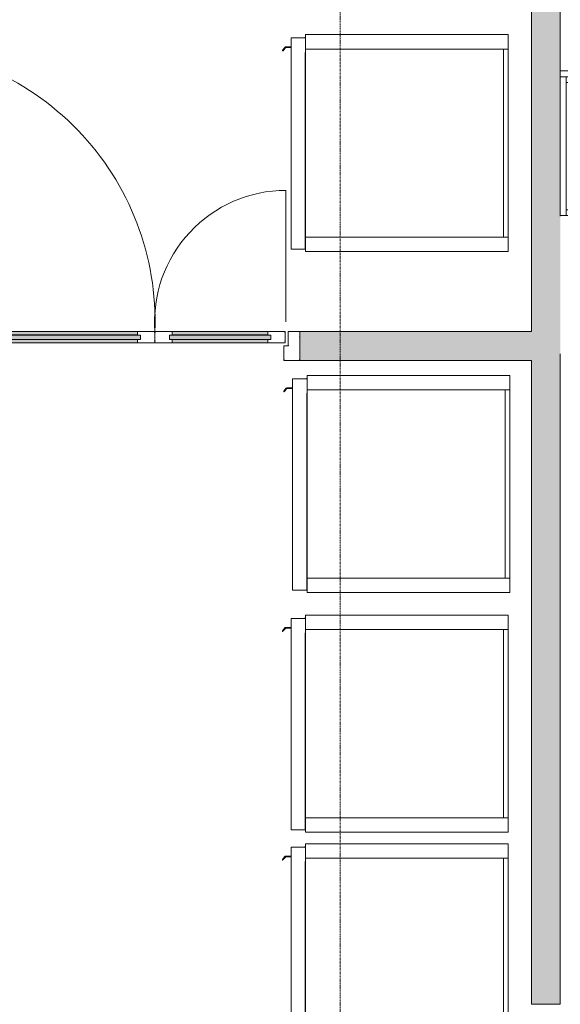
# Model space of a CAD drawing. Header units: millimetres. Extents: x -281 to 121694, y -16481 to 65128.
# Tile 115 of 256: x 16093 to 17960, y 30525 to 33927. Entities that reach past the tile are written whole.
import ezdxf

# ---------------------------------------------------------------- set-up
doc = ezdxf.new("R2010")
doc.units = ezdxf.units.MM
doc.linetypes.add('Grid Line', pattern=[12, 6, -2, 2, -2])
for name, color, linetype, lineweight in [('A--A2__Ruwbouw', 8, 'Continuous', 5), ('A--L$07A__Stramien', 1, 'Continuous', 5), ('A--L21__Buitenwanden', 3, 'Continuous', 5), ('A--L3__Afbouw', 2, 'Continuous', 5), ('A--L5__InstallatiesW', 7, 'Continuous', 5), ('A--L8__LosseInventaris', 1, 'Continuous', 5)]:
    doc.layers.add(name, color=color, linetype=linetype, lineweight=lineweight)

# ---------------------------------------------------------------- blocks, each defined once
blk = doc.blocks.new('NLRS_30_DO_WB_deur dubbel draai-SH_gen_cpz1 - 32_31_13_deur dubbel invulling glas_gen_aluminium_1500x2800_systeemwand-62867148-L_80_ 13')
at = {"layer": 'A--L3__Afbouw'}
for p, q in [((-750, 50), (-695, 50)), ((-749, 47.3), (-750, 47.3)), ((-750, 46.5), (-749, 46.5)), ((-749, 46.5), (-749, 47.3)), ((-696, 47.3), (-696, 46.5)), ((-695, 47.3), (-696, 47.3)), ((-696, 46.5), (-695, 46.5)), ((-695, 50), (-695, 47.3)), ((-695, 46.5), (-695, 0)), ((695, 50), (750, 50)), ((695, 47.3), (695, 50)), ((696, 47.3), (695, 47.3)), ((695, 46.5), (696, 46.5)), ((695, 0), (695, 46.5)), ((696, 46.5), (696, 47.3)), ((749, 47.3), (749, 46.5)), ((750, 47.3), (749, 47.3)), ((749, 46.5), (750, 46.5)), ((-749, -30), (-750, -30)), ((-750, -30.8), (-749, -30.8)), ((-749, -30.8), (-749, -30)), ((-711, 0), (-711, -0.8)), ((-695, 0), (-711, 0)), ((-711, -0.8), (-710, -0.8)), ((-710, -0.8), (-710, -50)), ((711, 0), (695, 0)), ((710, -0.8), (711, -0.8)), ((710, -50), (710, -0.8)), ((711, -0.8), (711, 0)), ((749, -30), (749, -30.8)), ((750, -30), (749, -30)), ((749, -30.8), (750, -30.8)), ((-710, -50), (-750, -50)), ((750, -50), (710, -50))]:
    blk.add_line(p, q, dxfattribs=at)
blk = doc.blocks.new('NLRS_30_DO_UN_paneel dubbel-SH_gen_cpz - 31_31_01_paneel_gen-62824535-L_80_ 13')
at = {"layer": 'A--L3__Afbouw'}
for points in [[(-175, 7.5), (-175, -7.5), (175, -7.5), (175, 7.5), (-166, 7.5)], [(165, 20), (-165, 20), (-165, 8.3), (165, 8.3)], [(-33.6, -8.3), (-165, -8.3), (-165, -20), (165, -20), (165, -8.3)]]:
    blk.add_hatch(color=256, dxfattribs=at).paths.add_polyline_path(points)
for p, q in [((-225, 20), (-165, 20)), ((-225, 13.3), (-225, 20)), ((-224, 13.3), (-225, 13.3)), ((-225, 12.5), (-224, 12.5)), ((-225, -16.5), (-225, 12.5)), ((-224, 12.5), (-224, 13.3)), ((-175, 7.5), (-175, -7.5)), ((-166, 7.5), (-175, 7.5)), ((-175, 7.5), (175, 7.5)), ((-175, -7.5), (-175, 7.5)), ((-166, 8.3), (-166, 7.5)), ((-165, 8.3), (-166, 8.3)), ((-165, 20), (-165, 8.3)), ((-165, 20), (165, 20)), ((165, 8.3), (-165, 8.3)), ((165, 20), (225, 20)), ((165, 8.3), (165, 20)), ((166, 8.3), (165, 8.3)), ((166, 7.5), (166, 8.3)), ((175, 7.5), (166, 7.5)), ((175, -7.5), (175, 7.5)), ((175, 7.5), (175, -7.5)), ((224, 13.3), (224, 12.5)), ((225, 13.3), (224, 13.3)), ((224, 12.5), (225, 12.5)), ((225, 20), (225, 13.3)), ((225, 12.5), (225, -16.5)), ((-224, -16.5), (-225, -16.5)), ((-225, -17.3), (-224, -17.3)), ((-225, -20), (-225, -17.3)), ((-225, -20), (-225, -17.3)), ((-224, -17.3), (-225, -17.3)), ((-165, -20), (-225, -20)), ((-224, -17.3), (-224, -16.5)), ((-175, -7.5), (-166, -7.5)), ((175, -7.5), (-175, -7.5)), ((-166, -7.5), (-166, -8.3)), ((-166, -8.3), (-165, -8.3)), ((-165, -8.3), (-165, -20)), ((-165, -8.3), (165, -8.3)), ((165, -20), (-165, -20)), ((165, -8.3), (166, -8.3)), ((165, -20), (165, -8.3)), ((225, -20), (165, -20)), ((166, -7.5), (175, -7.5)), ((166, -8.3), (166, -7.5)), ((224, -16.5), (224, -17.3)), ((225, -16.5), (224, -16.5)), ((224, -17.3), (225, -17.3)), ((225, -17.3), (224, -17.3)), ((225, -17.3), (225, -20)), ((225, -20), (225, -17.3))]:
    blk.add_line(p, q, dxfattribs=at)
blk = doc.blocks.new('NLRS_30_DO_UN_paneel dubbel-SH_gen_cpz - 31_31_01_paneel_gen-62824542-L_80_ 13')
at = {"layer": 'A--L3__Afbouw'}
for points in [[(416, -7.5), (425, -7.5), (425, 7.5), (-425, 7.5), (-425, -7.5), (415, -7.5)], [(354, 8.3), (415, 8.3), (415, 20), (-415, 20), (-415, 8.3), (-19.3, 8.3)], [(415, -20), (415, -8.3), (-415, -8.3), (-415, -20), (354, -20)]]:
    blk.add_hatch(color=256, dxfattribs=at).paths.add_polyline_path(points)
for p, q in [((-415, 20), (-475, 20)), ((-475, 20), (-475, 17.3)), ((-475, 20), (-475, 17.3)), ((-475, 17.3), (-474, 17.3)), ((-474, 17.3), (-475, 17.3)), ((-474, 16.5), (-475, 16.5)), ((-475, 16.5), (-475, -12.5)), ((-474, 17.3), (-474, 16.5)), ((-425, -7.5), (-425, 7.5)), ((-425, 7.5), (-416, 7.5)), ((425, 7.5), (-425, 7.5)), ((-425, 7.5), (-425, -7.5)), ((-416, 7.5), (-416, 8.3)), ((-416, 8.3), (-415, 8.3)), ((-415, 8.3), (-415, 20)), ((415, 20), (-415, 20)), ((-415, 8.3), (415, 8.3)), ((475, 20), (415, 20)), ((415, 20), (415, 8.3)), ((415, 8.3), (416, 8.3)), ((416, 8.3), (416, 7.5)), ((416, 7.5), (425, 7.5)), ((425, 7.5), (425, -7.5)), ((425, -7.5), (425, 7.5)), ((474, 16.5), (474, 17.3)), ((474, 17.3), (475, 17.3)), ((475, 17.3), (474, 17.3)), ((475, 16.5), (474, 16.5)), ((475, 17.3), (475, 20)), ((475, 20), (475, 17.3)), ((475, -12.5), (475, 16.5)), ((-475, -12.5), (-474, -12.5)), ((-474, -13.3), (-475, -13.3)), ((-475, -13.3), (-475, -20)), ((-475, -20), (-415, -20)), ((-474, -12.5), (-474, -13.3)), ((-416, -7.5), (-425, -7.5)), ((-425, -7.5), (425, -7.5)), ((-416, -8.3), (-416, -7.5)), ((-415, -8.3), (-416, -8.3)), ((-415, -20), (-415, -8.3)), ((415, -8.3), (-415, -8.3)), ((-415, -20), (415, -20)), ((416, -8.3), (415, -8.3)), ((415, -8.3), (415, -20)), ((415, -20), (475, -20)), ((425, -7.5), (416, -7.5)), ((416, -7.5), (416, -8.3)), ((474, -13.3), (474, -12.5)), ((474, -12.5), (475, -12.5)), ((475, -13.3), (474, -13.3)), ((475, -20), (475, -13.3))]:
    blk.add_line(p, q, dxfattribs=at)
blk = doc.blocks.new('NLRS_30_DO_UN_clearance zone-SH_gen_cpz - NLRS_30_DO_UN_clearance zone-SH_gen_cpz-62715436-L_80_ 13')
at = {"layer": 'A--L3__Afbouw'}
blk.add_line((-477.5, 1006.6), (-477.5, 53.5), dxfattribs=at)
blk.add_arc((-477.5, 53.5), 953.1, 357.9857, 90, dxfattribs=at)
blk = doc.blocks.new('NLRS_82_SE_UN_koelkast_vriezer_incubator_gen_kad - koel_vries combi dxbxh 750x750x1800-53236965-L_80_ 13')
at = {"layer": 'A--L8__LosseInventaris'}
for p, q in [((-280.3, 79), (-330.3, 79)), ((-330.3, 79), (-330.3, -621)), ((-280.3, 79), (369.7, 79)), ((-280.3, 63), (-280.3, 79)), ((-280.3, -621), (-280.3, 79)), ((369.7, 79), (369.7, 63)), ((419.7, 79), (369.7, 79)), ((369.7, 79), (369.7, -621)), ((419.7, -621), (419.7, 79)), ((369.7, 63), (-280.3, 63)), ((-280.3, 63), (369.7, 63)), ((-280.3, -621), (-280.3, 63)), ((369.7, -621), (369.7, 63)), ((-330.3, -621), (-280.3, -621)), ((-318.8, -621), (-268.8, -621)), ((-318.8, -670), (-318.8, -621)), ((369.7, -621), (-280.3, -621)), ((-268.8, -622), (-268.8, -621)), ((411.2, -622), (-268.8, -622)), ((369.7, -621), (419.7, -621)), ((411.2, -670), (411.2, -622)), ((-317.8, -671), (410.2, -671)), ((-287.8, -671), (-287.8, -688.7)), ((-285.3, -687.5), (-285.3, -671)), ((-286, -692.5), (-276.3, -700.6)), ((-274.5, -698.9), (-283.5, -691.3))]:
    blk.add_line(p, q, dxfattribs=at)
for centre, radius, start, end in [((-305.3, -621), 15, 180, 204.8987), ((-282.8, -688.7), 5, 180, 230), ((-280.3, -687.5), 5, 180, 230), ((-275.3, -699.8), 1.26, 220, 50)]:
    blk.add_arc(centre, radius, start, end, dxfattribs=at)
for points, knots in [([(-317.8, -671), (-317.9, -671), (-318, -671), (-318.2, -670.9), (-318.3, -670.9), (-318.4, -670.8), (-318.5, -670.7), (-318.7, -670.5), (-318.8, -670.3), (-318.8, -670.1), (-318.8, -670)], [0, 0, 0, 0, 0.166667, 0.25, 0.333333, 0.416667, 0.5, 0.666667, 0.833333, 1, 1, 1, 1]), ([(411.2, -670), (411.2, -670.1), (411.2, -670.3), (411.1, -670.5), (410.9, -670.7), (410.8, -670.8), (410.7, -670.9), (410.6, -670.9), (410.4, -671), (410.3, -671), (410.2, -671)], [-1, -1, -1, -1, -0.833333, -0.666667, -0.5, -0.416667, -0.333333, -0.25, -0.166667, 0, 0, 0, 0])]:
    blk.add_open_spline(points, degree=3, knots=knots, dxfattribs=at)
blk = doc.blocks.new('NLRS_82_SE_UN_koelkast_vriezer_incubator_gen_kad - vriezer dxbxh 750x750x1600-49275504-L_80_ 13')
at = {"layer": 'A--L8__LosseInventaris'}
for p, q in [((-280.3, 79), (-330.3, 79)), ((-330.3, 79), (-330.3, -621)), ((-280.3, 79), (369.7, 79)), ((-280.3, 63), (-280.3, 79)), ((-280.3, -621), (-280.3, 79)), ((369.7, 79), (369.7, 63)), ((419.7, 79), (369.7, 79)), ((369.7, 79), (369.7, -621)), ((419.7, -621), (419.7, 79)), ((369.7, 63), (-280.3, 63)), ((-280.3, 63), (369.7, 63)), ((-280.3, -621), (-280.3, 63)), ((369.7, -621), (369.7, 63)), ((-330.3, -621), (-280.3, -621)), ((-318.8, -621), (-268.8, -621)), ((-318.8, -670), (-318.8, -621)), ((369.7, -621), (-280.3, -621)), ((-268.8, -622), (-268.8, -621)), ((411.2, -622), (-268.8, -622)), ((369.7, -621), (419.7, -621)), ((411.2, -670), (411.2, -622)), ((-317.8, -671), (410.2, -671)), ((-287.8, -671), (-287.8, -688.7)), ((-285.3, -687.5), (-285.3, -671)), ((-286, -692.5), (-276.3, -700.6)), ((-274.5, -698.9), (-283.5, -691.3))]:
    blk.add_line(p, q, dxfattribs=at)
for centre, radius, start, end in [((-305.3, -621), 15, 180, 204.8987), ((-282.8, -688.7), 5, 180, 230), ((-280.3, -687.5), 5, 180, 230), ((-275.3, -699.8), 1.26, 220, 50)]:
    blk.add_arc(centre, radius, start, end, dxfattribs=at)
for points, knots in [([(-317.8, -671), (-317.9, -671), (-318, -671), (-318.2, -670.9), (-318.3, -670.9), (-318.4, -670.8), (-318.5, -670.7), (-318.7, -670.5), (-318.8, -670.3), (-318.8, -670.1), (-318.8, -670)], [0, 0, 0, 0, 0.166667, 0.25, 0.333333, 0.416667, 0.5, 0.666667, 0.833333, 1, 1, 1, 1]), ([(411.2, -670), (411.2, -670.1), (411.2, -670.3), (411.1, -670.5), (410.9, -670.7), (410.8, -670.8), (410.7, -670.9), (410.6, -670.9), (410.4, -671), (410.3, -671), (410.2, -671)], [-1, -1, -1, -1, -0.833333, -0.666667, -0.5, -0.416667, -0.333333, -0.25, -0.166667, 0, 0, 0, 0])]:
    blk.add_open_spline(points, degree=3, knots=knots, dxfattribs=at)
blk = doc.blocks.new('NLRS_82_SE_UN_koelkast_vriezer_incubator_gen_kad - koelkast dxbxh 750x750x1800-49283073-L_80_ 13')
at = {"layer": 'A--L8__LosseInventaris'}
for p, q in [((-280.3, 79), (-330.3, 79)), ((-330.3, 79), (-330.3, -621)), ((-280.3, 79), (369.7, 79)), ((-280.3, 63), (-280.3, 79)), ((-280.3, -621), (-280.3, 79)), ((369.7, 79), (369.7, 63)), ((419.7, 79), (369.7, 79)), ((369.7, 79), (369.7, -621)), ((419.7, -621), (419.7, 79)), ((369.7, 63), (-280.3, 63)), ((-280.3, 63), (369.7, 63)), ((-280.3, -621), (-280.3, 63)), ((369.7, -621), (369.7, 63)), ((-330.3, -621), (-280.3, -621)), ((-318.8, -621), (-268.8, -621)), ((-318.8, -670), (-318.8, -621)), ((369.7, -621), (-280.3, -621)), ((-268.8, -622), (-268.8, -621)), ((411.2, -622), (-268.8, -622)), ((369.7, -621), (419.7, -621)), ((411.2, -670), (411.2, -622)), ((-317.8, -671), (410.2, -671)), ((-287.8, -671), (-287.8, -688.7)), ((-285.3, -687.5), (-285.3, -671)), ((-286, -692.5), (-276.3, -700.6)), ((-274.5, -698.9), (-283.5, -691.3))]:
    blk.add_line(p, q, dxfattribs=at)
for centre, radius, start, end in [((-305.3, -621), 15, 180, 204.8987), ((-282.8, -688.7), 5, 180, 230), ((-280.3, -687.5), 5, 180, 230), ((-275.3, -699.8), 1.26, 220, 50)]:
    blk.add_arc(centre, radius, start, end, dxfattribs=at)
for points, knots in [([(-317.8, -671), (-317.9, -671), (-318, -671), (-318.2, -670.9), (-318.3, -670.9), (-318.4, -670.8), (-318.5, -670.7), (-318.7, -670.5), (-318.8, -670.3), (-318.8, -670.1), (-318.8, -670)], [0, 0, 0, 0, 0.166667, 0.25, 0.333333, 0.416667, 0.5, 0.666667, 0.833333, 1, 1, 1, 1]), ([(411.2, -670), (411.2, -670.1), (411.2, -670.3), (411.1, -670.5), (410.9, -670.7), (410.8, -670.8), (410.7, -670.9), (410.6, -670.9), (410.4, -671), (410.3, -671), (410.2, -671)], [-1, -1, -1, -1, -0.833333, -0.666667, -0.5, -0.416667, -0.333333, -0.25, -0.166667, 0, 0, 0, 0])]:
    blk.add_open_spline(points, degree=3, knots=knots, dxfattribs=at)
blk = doc.blocks.new('NLRS_82_FU_UN__veiligheid_ kast_gen_kad - kast dxbxh 1000x500x2000-V428-L_80_ 13')
at = {"layer": 'A--L5__InstallatiesW'}
for p, q in [((-455.3, 47), (-455.3, -429)), ((-437.3, 49), (-453.3, 49)), ((524.7, 49), (-435.3, 49)), ((-435.3, 49), (-435.3, 29)), ((-435.3, -429), (-435.3, 47)), ((524.7, 29), (524.7, 49)), ((524.7, 47), (524.7, -429)), ((542.7, 49), (526.7, 49)), ((544.7, -429), (544.7, 47)), ((524.7, 29), (-435.3, 29)), ((-435.3, 29), (-435.3, -411)), ((-435.3, 29), (524.7, 29)), ((524.7, -411), (524.7, 29)), ((-455.3, -436), (-455.3, -446)), ((-453.3, -431), (-454.5, -431)), ((-453.3, -431), (-437.3, -431)), ((-435, -431), (-437.3, -431)), ((-435.3, -411), (524.7, -411)), ((-435.3, -411), (-435.3, -431)), ((-435.3, -429), (-435.3, -431)), ((-435.3, -431), (-433.3, -431)), ((-433.3, -411), (-433.8, -411)), ((-433.3, -411), (522.7, -411)), ((522.7, -431), (-433.3, -431)), ((41.7, -446), (41.7, -436)), ((47.7, -436), (47.7, -446)), ((523.2, -411), (522.7, -411)), ((522.7, -431), (524.7, -431)), ((526.7, -431), (524.4, -431)), ((524.7, -431), (524.7, -411)), ((524.7, -431), (524.7, -429)), ((526.7, -431), (542.7, -431)), ((543.9, -431), (542.7, -431)), ((544.7, -446), (544.7, -436)), ((-454.5, -451), (40.9, -451)), ((48.5, -451), (543.9, -451))]:
    blk.add_line(p, q, dxfattribs=at)
at = {"layer": 'A--L5__InstallatiesW', "flags": 128}
for points in [[(-455.3, -431.8), (-455.3, -431.8), (-455.3, -431.7), (-455.3, -431.7), (-455.3, -431.7)], [(-455.2, -431.5), (-455.2, -431.5), (-455.2, -431.5), (-455.2, -431.4), (-455.2, -431.4), (-455.2, -431.4), (-455.2, -431.3), (-455.1, -431.3), (-455.1, -431.3), (-455.1, -431.3), (-455.1, -431.2), (-455.1, -431.2), (-455, -431.2), (-455, -431.2), (-455, -431.2), (-455, -431.1), (-454.9, -431.1), (-454.9, -431.1), (-454.9, -431.1), (-454.8, -431.1), (-454.8, -431.1), (-454.8, -431.1), (-454.8, -431), (-454.7, -431), (-454.7, -431), (-454.7, -431), (-454.6, -431), (-454.6, -431), (-454.6, -431), (-454.5, -431)], [(41, -431), (41, -431), (41, -431), (41.1, -431), (41.1, -431), (41.1, -431), (41.2, -431), (41.2, -431.1), (41.2, -431.1), (41.2, -431.1), (41.3, -431.1), (41.3, -431.1), (41.3, -431.1), (41.4, -431.1), (41.4, -431.2), (41.4, -431.2), (41.4, -431.2), (41.5, -431.2), (41.5, -431.2), (41.5, -431.3), (41.5, -431.3), (41.5, -431.3), (41.6, -431.3), (41.6, -431.4), (41.6, -431.4), (41.6, -431.4), (41.6, -431.5), (41.6, -431.5), (41.6, -431.5), (41.7, -431.5), (41.7, -431.6), (41.7, -431.6), (41.7, -431.6), (41.7, -431.7), (41.7, -431.7), (41.7, -431.7), (41.7, -431.8), (41.7, -431.8), (41.7, -431.8)], [(47.7, -431.8), (47.7, -431.8), (47.7, -431.7), (47.7, -431.7), (47.7, -431.7), (47.7, -431.6), (47.7, -431.6), (47.7, -431.6), (47.7, -431.5), (47.8, -431.5), (47.8, -431.5), (47.8, -431.5), (47.8, -431.4), (47.8, -431.4), (47.8, -431.4), (47.8, -431.3), (47.9, -431.3), (47.9, -431.3), (47.9, -431.3), (47.9, -431.2), (47.9, -431.2), (48, -431.2), (48, -431.2), (48, -431.2), (48, -431.1), (48.1, -431.1), (48.1, -431.1), (48.1, -431.1), (48.2, -431.1), (48.2, -431.1), (48.2, -431.1), (48.2, -431), (48.3, -431), (48.3, -431), (48.3, -431), (48.4, -431), (48.4, -431), (48.4, -431), (48.5, -431)], [(544, -431), (544, -431), (544, -431), (544.1, -431), (544.1, -431), (544.1, -431), (544.2, -431), (544.2, -431.1), (544.2, -431.1), (544.2, -431.1), (544.3, -431.1), (544.3, -431.1), (544.3, -431.1), (544.4, -431.1), (544.4, -431.2), (544.4, -431.2), (544.4, -431.2), (544.5, -431.2), (544.5, -431.2), (544.5, -431.3), (544.5, -431.3), (544.5, -431.3), (544.6, -431.3), (544.6, -431.4), (544.6, -431.4), (544.6, -431.4), (544.6, -431.5), (544.6, -431.5), (544.6, -431.5), (544.7, -431.5), (544.7, -431.6), (544.7, -431.6), (544.7, -431.6), (544.7, -431.7), (544.7, -431.7), (544.7, -431.7), (544.7, -431.8), (544.7, -431.8)], [(-454.6, -451), (-454.6, -451), (-454.6, -451), (-454.7, -451), (-454.7, -451), (-454.7, -451), (-454.8, -451), (-454.8, -450.9), (-454.8, -450.9), (-454.8, -450.9), (-454.9, -450.9), (-454.9, -450.9), (-454.9, -450.9), (-455, -450.9), (-455, -450.8), (-455, -450.8), (-455, -450.8), (-455.1, -450.8), (-455.1, -450.8), (-455.1, -450.7), (-455.1, -450.7), (-455.1, -450.7), (-455.2, -450.7), (-455.2, -450.6), (-455.2, -450.6), (-455.2, -450.6), (-455.2, -450.5), (-455.2, -450.5), (-455.2, -450.5), (-455.3, -450.5), (-455.3, -450.4), (-455.3, -450.4), (-455.3, -450.4), (-455.3, -450.3), (-455.3, -450.3), (-455.3, -450.3), (-455.3, -450.2), (-455.3, -450.2), (-455.3, -450.2)], [(41.7, -450.2), (41.7, -450.2), (41.7, -450.3), (41.7, -450.3), (41.7, -450.3), (41.7, -450.4), (41.7, -450.4), (41.7, -450.4), (41.7, -450.5), (41.6, -450.5), (41.6, -450.5), (41.6, -450.5), (41.6, -450.6), (41.6, -450.6), (41.6, -450.6), (41.6, -450.7), (41.5, -450.7), (41.5, -450.7), (41.5, -450.7), (41.5, -450.8), (41.5, -450.8), (41.4, -450.8), (41.4, -450.8), (41.4, -450.8), (41.4, -450.9), (41.3, -450.9), (41.3, -450.9), (41.3, -450.9), (41.2, -450.9), (41.2, -450.9), (41.2, -450.9), (41.2, -451), (41.1, -451), (41.1, -451), (41.1, -451), (41, -451), (41, -451), (41, -451), (40.9, -451)], [(48.4, -451), (48.4, -451), (48.4, -451), (48.3, -451), (48.3, -451), (48.3, -451), (48.2, -451), (48.2, -450.9), (48.2, -450.9), (48.2, -450.9), (48.1, -450.9), (48.1, -450.9), (48.1, -450.9), (48, -450.9), (48, -450.8), (48, -450.8), (48, -450.8), (47.9, -450.8), (47.9, -450.8), (47.9, -450.7), (47.9, -450.7), (47.9, -450.7), (47.8, -450.7), (47.8, -450.6), (47.8, -450.6), (47.8, -450.6), (47.8, -450.5), (47.8, -450.5), (47.8, -450.5), (47.7, -450.5), (47.7, -450.4), (47.7, -450.4), (47.7, -450.4), (47.7, -450.3), (47.7, -450.3), (47.7, -450.3), (47.7, -450.2), (47.7, -450.2), (47.7, -450.2)], [(544.7, -450.2), (544.7, -450.2), (544.7, -450.3), (544.7, -450.3), (544.7, -450.3), (544.7, -450.4), (544.7, -450.4), (544.7, -450.4), (544.7, -450.5), (544.6, -450.5), (544.6, -450.5), (544.6, -450.5), (544.6, -450.6), (544.6, -450.6), (544.6, -450.6), (544.6, -450.7), (544.5, -450.7), (544.5, -450.7), (544.5, -450.7), (544.5, -450.8), (544.5, -450.8), (544.4, -450.8), (544.4, -450.8), (544.4, -450.8), (544.4, -450.9), (544.3, -450.9), (544.3, -450.9), (544.3, -450.9), (544.2, -450.9), (544.2, -450.9), (544.2, -450.9), (544.2, -451), (544.1, -451), (544.1, -451), (544.1, -451), (544, -451), (544, -451), (544, -451), (543.9, -451)]]:
    blk.add_lwpolyline(points, dxfattribs=at)
at = {"layer": 'A--L5__InstallatiesW'}
for centre, start, end in [((-453.3, 47), 90, 180), ((-437.3, 47), 360, 90), ((526.7, 47), 90, 180), ((542.7, 47), 360, 90), ((-453.3, -429), 180, 270), ((-437.3, -429), 270, 360), ((526.7, -429), 180, 270), ((542.7, -429), 270, 0)]:
    blk.add_arc(centre, 2, start, end, dxfattribs=at)
at = {"layer": 'A--L8__LosseInventaris'}
for p, q in [((-13.3, -451), (-13.3, -456)), ((-13.3, -451), (-13.3, -456)), ((-13.3, -456), (-10.8, -456)), ((-13.3, -456), (-8.3, -456)), ((-11.3, -453.5), (-11.3, -464)), ((-11.3, -453.5), (-11.3, -464)), ((-10.9, -453.5), (-11.3, -453.5)), ((-10.9, -453.5), (-11.3, -453.5)), ((-10.9, -456), (-11.3, -456)), ((-10.9, -456), (-11.3, -456)), ((-8.3, -456), (-3.3, -456)), ((-5.8, -456), (-3.3, -456)), ((-5.3, -453.5), (-5.7, -453.5)), ((-5.3, -453.5), (-5.7, -453.5)), ((-5.3, -456), (-5.7, -456)), ((-5.3, -456), (-5.7, -456)), ((-5.3, -464), (-5.3, -453.5)), ((-5.3, -464), (-5.3, -453.5)), ((-3.3, -456), (-3.3, -451)), ((-3.3, -456), (-3.3, -451)), ((92.7, -451), (92.7, -456)), ((92.7, -451), (92.7, -456)), ((92.7, -456), (95.2, -456)), ((92.7, -456), (97.7, -456)), ((94.7, -453.5), (94.7, -464)), ((94.7, -453.5), (94.7, -464)), ((95.1, -453.5), (94.7, -453.5)), ((95.1, -453.5), (94.7, -453.5)), ((95.1, -456), (94.7, -456)), ((95.1, -456), (94.7, -456)), ((97.7, -456), (102.7, -456)), ((100.2, -456), (102.7, -456)), ((100.7, -453.5), (100.3, -453.5)), ((100.7, -453.5), (100.3, -453.5)), ((100.7, -456), (100.3, -456)), ((100.7, -456), (100.3, -456)), ((100.7, -464), (100.7, -453.5)), ((100.7, -464), (100.7, -453.5)), ((102.7, -456), (102.7, -451)), ((102.7, -456), (102.7, -451))]:
    blk.add_line(p, q, dxfattribs=at)
at = {"layer": 'A--L8__LosseInventaris', "flags": 128}
for points in [[(-11.3, -474), (-11.3, -474), (-11.3, -474), (-11.3, -473.9), (-11.3, -473.9), (-11.3, -473.8), (-11.3, -473.7), (-11.3, -473.6), (-11.3, -473.5), (-11.3, -473.4), (-11.3, -473.2), (-11.3, -473), (-11.3, -472.9), (-11.3, -472.7), (-11.3, -472.5), (-11.3, -472.3), (-11.3, -472), (-11.3, -471.8), (-11.3, -471.5), (-11.3, -471.2), (-11.3, -471), (-11.3, -470.7), (-11.3, -470.4), (-11.3, -470.1), (-11.3, -469.7), (-11.3, -469.4), (-11.3, -469.1), (-11.3, -468.7), (-11.3, -468.4), (-11.3, -468), (-11.3, -467.6), (-11.3, -467.2), (-11.3, -466.9), (-11.3, -466.5), (-11.3, -466.1), (-11.3, -465.7), (-11.3, -465.3), (-11.3, -464.9), (-11.3, -464.5), (-11.3, -464.1), (-11.3, -464)], [(-11.3, -464), (-11.3, -464.4), (-11.3, -464.8), (-11.3, -465.2), (-11.3, -465.6), (-11.3, -466), (-11.3, -466.4), (-11.3, -466.8), (-11.3, -467.1), (-11.3, -467.5), (-11.3, -467.9), (-11.3, -468.3), (-11.3, -468.6), (-11.3, -469), (-11.3, -469.3), (-11.3, -469.6), (-11.3, -470), (-11.3, -470.3), (-11.3, -470.6), (-11.3, -470.9), (-11.3, -471.2), (-11.3, -471.4), (-11.3, -471.7), (-11.3, -472), (-11.3, -472.2), (-11.3, -472.4), (-11.3, -472.6), (-11.3, -472.8), (-11.3, -473), (-11.3, -473.2), (-11.3, -473.3), (-11.3, -473.5), (-11.3, -473.6), (-11.3, -473.7), (-11.3, -473.8), (-11.3, -473.9), (-11.3, -473.9), (-11.3, -474), (-11.3, -474), (-11.3, -474)], [(-10.2, -476.3), (-10.3, -476.3), (-10.4, -476.2), (-10.5, -476.1), (-10.5, -476), (-10.6, -475.9), (-10.7, -475.8), (-10.8, -475.7), (-10.8, -475.6), (-10.9, -475.5), (-10.9, -475.4), (-11, -475.3), (-11, -475.2), (-11.1, -475.1), (-11.1, -475), (-11.2, -474.9), (-11.2, -474.7), (-11.2, -474.6), (-11.3, -474.5), (-11.3, -474.4), (-11.3, -474.3), (-11.3, -474.2), (-11.3, -474), (-11.3, -474)], [(-5.3, -474), (-5.3, -474.1), (-5.3, -474.2), (-5.3, -474.4), (-5.3, -474.5), (-5.4, -474.6), (-5.4, -474.7), (-5.4, -474.8), (-5.5, -474.9), (-5.5, -475.1), (-5.5, -475.2), (-5.6, -475.3), (-5.6, -475.4), (-5.7, -475.5), (-5.8, -475.6), (-5.8, -475.7), (-5.9, -475.8), (-6, -475.9), (-6, -476), (-6.1, -476.1), (-6.2, -476.2), (-6.3, -476.2), (-6.4, -476.3)], [(-5.3, -464), (-5.3, -464.4), (-5.3, -464.8), (-5.3, -465.2), (-5.3, -465.6), (-5.3, -466), (-5.3, -466.4), (-5.3, -466.8), (-5.3, -467.1), (-5.3, -467.5), (-5.3, -467.9), (-5.3, -468.3), (-5.3, -468.6), (-5.3, -469), (-5.3, -469.3), (-5.3, -469.6), (-5.3, -470), (-5.3, -470.3), (-5.3, -470.6), (-5.3, -470.9), (-5.3, -471.2), (-5.3, -471.4), (-5.3, -471.7), (-5.3, -472), (-5.3, -472.2), (-5.3, -472.4), (-5.3, -472.6), (-5.3, -472.8), (-5.3, -473), (-5.3, -473.2), (-5.3, -473.3), (-5.3, -473.5), (-5.3, -473.6), (-5.3, -473.7), (-5.3, -473.8), (-5.3, -473.9), (-5.3, -473.9), (-5.3, -474), (-5.3, -474), (-5.3, -474)], [(-5.3, -474), (-5.3, -474), (-5.3, -474), (-5.3, -473.9), (-5.3, -473.9), (-5.3, -473.8), (-5.3, -473.7), (-5.3, -473.6), (-5.3, -473.5), (-5.3, -473.4), (-5.3, -473.2), (-5.3, -473), (-5.3, -472.9), (-5.3, -472.7), (-5.3, -472.5), (-5.3, -472.3), (-5.3, -472), (-5.3, -471.8), (-5.3, -471.5), (-5.3, -471.2), (-5.3, -471), (-5.3, -470.7), (-5.3, -470.4), (-5.3, -470.1), (-5.3, -469.7), (-5.3, -469.4), (-5.3, -469.1), (-5.3, -468.7), (-5.3, -468.4), (-5.3, -468), (-5.3, -467.6), (-5.3, -467.2), (-5.3, -466.9), (-5.3, -466.5), (-5.3, -466.1), (-5.3, -465.7), (-5.3, -465.3), (-5.3, -464.9), (-5.3, -464.5), (-5.3, -464.1), (-5.3, -464)], [(94.7, -474), (94.7, -474), (94.7, -474), (94.7, -473.9), (94.7, -473.9), (94.7, -473.8), (94.7, -473.7), (94.7, -473.6), (94.7, -473.5), (94.7, -473.4), (94.7, -473.2), (94.7, -473), (94.7, -472.9), (94.7, -472.7), (94.7, -472.5), (94.7, -472.3), (94.7, -472), (94.7, -471.8), (94.7, -471.5), (94.7, -471.2), (94.7, -471), (94.7, -470.7), (94.7, -470.4), (94.7, -470.1), (94.7, -469.7), (94.7, -469.4), (94.7, -469.1), (94.7, -468.7), (94.7, -468.4), (94.7, -468), (94.7, -467.6), (94.7, -467.2), (94.7, -466.9), (94.7, -466.5), (94.7, -466.1), (94.7, -465.7), (94.7, -465.3), (94.7, -464.9), (94.7, -464.5), (94.7, -464.1), (94.7, -464)], [(94.7, -464), (94.7, -464.4), (94.7, -464.8), (94.7, -465.2), (94.7, -465.6), (94.7, -466), (94.7, -466.4), (94.7, -466.8), (94.7, -467.1), (94.7, -467.5), (94.7, -467.9), (94.7, -468.3), (94.7, -468.6), (94.7, -469), (94.7, -469.3), (94.7, -469.6), (94.7, -470), (94.7, -470.3), (94.7, -470.6), (94.7, -470.9), (94.7, -471.2), (94.7, -471.4), (94.7, -471.7), (94.7, -472), (94.7, -472.2), (94.7, -472.4), (94.7, -472.6), (94.7, -472.8), (94.7, -473), (94.7, -473.2), (94.7, -473.3), (94.7, -473.5), (94.7, -473.6), (94.7, -473.7), (94.7, -473.8), (94.7, -473.9), (94.7, -473.9), (94.7, -474), (94.7, -474), (94.7, -474)], [(95.8, -476.3), (95.7, -476.3), (95.6, -476.2), (95.5, -476.1), (95.5, -476), (95.4, -475.9), (95.3, -475.8), (95.2, -475.7), (95.2, -475.6), (95.1, -475.5), (95.1, -475.4), (95, -475.3), (95, -475.2), (94.9, -475.1), (94.9, -475), (94.8, -474.9), (94.8, -474.7), (94.8, -474.6), (94.7, -474.5), (94.7, -474.4), (94.7, -474.3), (94.7, -474.2), (94.7, -474), (94.7, -474)], [(100.7, -474), (100.7, -474.1), (100.7, -474.2), (100.7, -474.4), (100.7, -474.5), (100.6, -474.6), (100.6, -474.7), (100.6, -474.8), (100.5, -474.9), (100.5, -475.1), (100.5, -475.2), (100.4, -475.3), (100.4, -475.4), (100.3, -475.5), (100.2, -475.6), (100.2, -475.7), (100.1, -475.8), (100, -475.9), (100, -476), (99.9, -476.1), (99.8, -476.2), (99.7, -476.2), (99.6, -476.3)], [(100.7, -464), (100.7, -464.4), (100.7, -464.8), (100.7, -465.2), (100.7, -465.6), (100.7, -466), (100.7, -466.4), (100.7, -466.8), (100.7, -467.1), (100.7, -467.5), (100.7, -467.9), (100.7, -468.3), (100.7, -468.6), (100.7, -469), (100.7, -469.3), (100.7, -469.6), (100.7, -470), (100.7, -470.3), (100.7, -470.6), (100.7, -470.9), (100.7, -471.2), (100.7, -471.4), (100.7, -471.7), (100.7, -472), (100.7, -472.2), (100.7, -472.4), (100.7, -472.6), (100.7, -472.8), (100.7, -473), (100.7, -473.2), (100.7, -473.3), (100.7, -473.5), (100.7, -473.6), (100.7, -473.7), (100.7, -473.8), (100.7, -473.9), (100.7, -473.9), (100.7, -474), (100.7, -474), (100.7, -474)], [(100.7, -474), (100.7, -474), (100.7, -474), (100.7, -473.9), (100.7, -473.9), (100.7, -473.8), (100.7, -473.7), (100.7, -473.6), (100.7, -473.5), (100.7, -473.4), (100.7, -473.2), (100.7, -473), (100.7, -472.9), (100.7, -472.7), (100.7, -472.5), (100.7, -472.3), (100.7, -472), (100.7, -471.8), (100.7, -471.5), (100.7, -471.2), (100.7, -471), (100.7, -470.7), (100.7, -470.4), (100.7, -470.1), (100.7, -469.7), (100.7, -469.4), (100.7, -469.1), (100.7, -468.7), (100.7, -468.4), (100.7, -468), (100.7, -467.6), (100.7, -467.2), (100.7, -466.9), (100.7, -466.5), (100.7, -466.1), (100.7, -465.7), (100.7, -465.3), (100.7, -464.9), (100.7, -464.5), (100.7, -464.1), (100.7, -464)], [(-8.3, -477), (-8.4, -477), (-8.5, -477), (-8.7, -477), (-8.8, -477), (-8.9, -476.9), (-9, -476.9), (-9.1, -476.9), (-9.2, -476.8), (-9.4, -476.8), (-9.5, -476.8), (-9.6, -476.7), (-9.7, -476.7)], [(-6.9, -476.6), (-7, -476.7), (-7.1, -476.8), (-7.2, -476.8), (-7.3, -476.8), (-7.4, -476.9), (-7.6, -476.9), (-7.7, -476.9), (-7.8, -477), (-7.9, -477), (-8, -477), (-8.1, -477), (-8.3, -477), (-8.3, -477)], [(97.7, -477), (97.6, -477), (97.5, -477), (97.3, -477), (97.2, -477), (97.1, -476.9), (97, -476.9), (96.9, -476.9), (96.8, -476.8), (96.6, -476.8), (96.5, -476.8), (96.4, -476.7), (96.3, -476.7)], [(99.1, -476.6), (99, -476.7), (98.9, -476.8), (98.8, -476.8), (98.7, -476.8), (98.6, -476.9), (98.4, -476.9), (98.3, -476.9), (98.2, -477), (98.1, -477), (98, -477), (97.9, -477), (97.7, -477), (97.7, -477)]]:
    blk.add_lwpolyline(points, dxfattribs=at)
blk = doc.blocks.new('NLRS_30_DO_UN_clearance zone-SH_gen_cpz - NLRS_30_DO_UN_clearance zone-SH_gen_cpz-62764942-L_80_ 13')
at = {"layer": 'A--L3__Afbouw'}
blk.add_line((-227.5, -507.2), (-227.5, -53.5), dxfattribs=at)
blk.add_arc((-227.5, -53.5), 453.7, 270, 4.2341, dxfattribs=at)

msp = doc.modelspace()

# ---------------------------------------------------------------- hatches: boundary and pattern name
at = {"layer": 'A--A2__Ruwbouw'}
h = msp.add_hatch(color=256, dxfattribs=at)
h.paths.add_polyline_path([(17938.6, 30525), (17960, 30525), (17960, 38375), (17860, 38375), (17860, 30525)])
h.paths.add_polyline_path([(17860, 39875), (17960, 39875), (17960, 43475), (17860, 43475), (17860, 40251.8)])
h = msp.add_hatch(color=256, dxfattribs=at)
h.paths.add_polyline_path([(9400, 32750), (15560, 32750), (15560, 32850), (9400, 32850), (9400, 32827.1)])
h.paths.add_polyline_path([(17191.9, 32750), (17860, 32750), (17860, 32850), (17060, 32850), (17060, 32750)])

# ---------------------------------------------------------------- linework, layer by layer
at = {"layer": 'A--L$07A__Stramien', "linetype": 'Grid Line'}
msp.add_line((17200, 64428.4), (17200, 5044.8), dxfattribs=at)
at = {"layer": 'A--L21__Buitenwanden'}
for p, q in [((17860, 38375), (17860, 32850)), ((17960, 33728), (17960, 37672)), ((17960, 33248), (17960, 33252)), ((17860, 32850), (17060, 32850)), ((17060, 32850), (17060, 32750)), ((17960, 30525), (17960, 32772)), ((17060, 32750), (17860, 32750)), ((17860, 32750), (17860, 30525)), ((17860, 30525), (17960, 30525))]:
    msp.add_line(p, q, dxfattribs=at)

# ---------------------------------------------------------------- block references
at = {"layer": 'A--L3__Afbouw'}
for name in ['NLRS_30_DO_UN_clearance zone-SH_gen_cpz - NLRS_30_DO_UN_clearance zone-SH_gen_cpz-62715436-L_80_ 13', 'NLRS_30_DO_UN_paneel dubbel-SH_gen_cpz - 31_31_01_paneel_gen-62824542-L_80_ 13']:
    msp.add_blockref(name, (16085, 32830), dxfattribs=at)
at = {"layer": 'A--L3__Afbouw', "rotation": 180}
for name, p in [('NLRS_30_DO_UN_clearance zone-SH_gen_cpz - NLRS_30_DO_UN_clearance zone-SH_gen_cpz-62764942-L_80_ 13', (16785, 32830)), ('NLRS_30_DO_WB_deur dubbel draai-SH_gen_cpz1 - 32_31_13_deur dubbel invulling glas_gen_aluminium_1500x2800_systeemwand-62867148-L_80_ 13', (16310, 32800)), ('NLRS_30_DO_UN_paneel dubbel-SH_gen_cpz - 31_31_01_paneel_gen-62824535-L_80_ 13', (16785, 32830))]:
    msp.add_blockref(name, p, dxfattribs=at)
at = {"layer": 'A--L5__InstallatiesW', "rotation": 180}
msp.add_blockref('NLRS_82_FU_UN__veiligheid_ kast_gen_kad - kast dxbxh 1000x500x2000-V428-L_80_ 13', (18504.7, 33299), dxfattribs=at)
at = {"layer": 'A--L8__LosseInventaris'}
for name, p, rotation in [('NLRS_82_SE_UN_koelkast_vriezer_incubator_gen_kad - koelkast dxbxh 750x750x1800-49283073-L_80_ 13', (17701.4, 33545.3), 269.9999999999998), ('NLRS_82_SE_UN_koelkast_vriezer_incubator_gen_kad - vriezer dxbxh 750x750x1600-49275504-L_80_ 13', (17706.2, 32367.5), 269.9999999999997), ('NLRS_82_SE_UN_koelkast_vriezer_incubator_gen_kad - koel_vries combi dxbxh 750x750x1800-53236965-L_80_ 13', (17701.1, 31539.3), 269.9999999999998), ('NLRS_82_SE_UN_koelkast_vriezer_incubator_gen_kad - vriezer dxbxh 750x750x1600-49275504-L_80_ 13', (17701.1, 30749.3), 269.9999999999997)]:
    msp.add_blockref(name, p, dxfattribs=dict(at, rotation=rotation))

doc.saveas('drawing.dxf')
